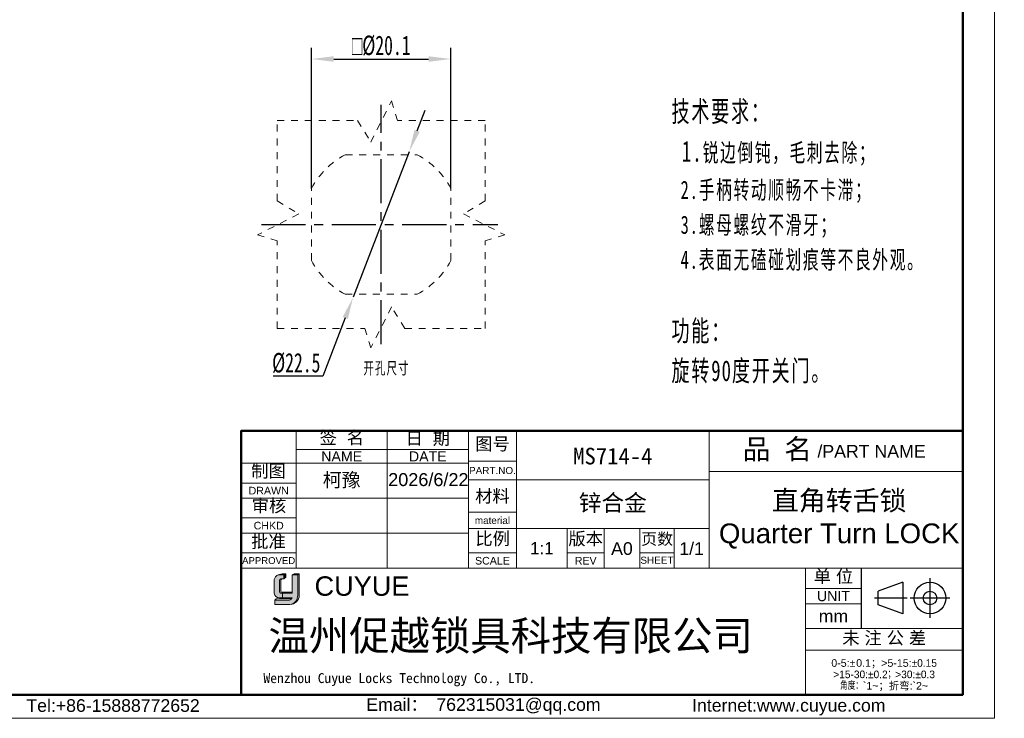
# Model space of a CAD drawing. Header units: millimetres. Extents: x 2370 to 2643, y 1245 to 1437.
# Tile 8 of 8: x 2501 to 2643, y 1245 to 1346. Entities that reach past the tile are written whole.
import ezdxf

# ---------------------------------------------------------------- set-up
doc = ezdxf.new("R2010")
doc.units = ezdxf.units.MM
doc.linetypes.add('CENTER', pattern=[10.159999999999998, 6.35, -1.27, 1.27, -1.27])
doc.linetypes.add('虚线', pattern=[2, 1, -1])
for name, color, linetype, lineweight in [('0007', 7, 'Continuous', 5), ('实线层', 7, 'Continuous', 25), ('尺寸线层', 3, 'Continuous', 18), ('粗实线层', 7, 'Continuous', 50), ('细实线层', 3, 'Continuous', 18), ('虚线层', 6, '虚线', 18)]:
    doc.layers.add(name, color=color, linetype=linetype, lineweight=lineweight)
doc.layers.add('中心线层', color=1, linetype='CENTER')
doc.styles.add('ARIAL', font='arial.ttf')
doc.styles.get("Standard").update_dxf_attribs({"font": 'arial.ttf'})
doc.styles.add('TEXTSTYLE_2', font='arial.ttf')
doc.styles.add('TEXTSTYLE_3', font='arial.ttf')
doc.styles.add('TEXTSTYLE_4', font='arial.ttf')
doc.styles.add('标准', font='txt', dxfattribs={"width": 0.667})
doc.dimstyles.new('标准', dxfattribs={"dimscale": 0.8, "dimtxt": 3.5, "dimasz": 4, "dimexe": 2, "dimexo": 0, "dimtad": 1, "dimdec": 1, "dimdsep": 46, "dimtxsty": '标准', "dimblk": '_CAXARROW', "dimcen": 0, "dimdle": 8, "dimazin": 2, "dimtfac": 0.707107, "dimtmove": 0, "dimatfit": 3, "dimfxl": 0, "dimtolj": 1, "dimarcsym": 0})

# ---------------------------------------------------------------- blocks, each defined once
blk = doc.blocks.new('_CAXARROW')
blk.add_hatch(color=0).paths.add_polyline_path([(0, 0), (-1, 0.125), (-1, -0.125)], flags=0)
blk = doc.blocks.new('*D7')
at = {"layer": 'Defpoints', "color": 0}
for p in [(2557.275862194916, 1327.118476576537), (2549.204023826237, 1306.116204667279)]:
    blk.add_point(p, dxfattribs=at)
at = {"layer": '尺寸线层', "color": 0, "linetype": 'Continuous', "lineweight": -2}
for p, q in [((2558.423856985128, 1330.105466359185), (2559.57185177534, 1333.092456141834)), ((2557.275862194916, 1327.118476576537), (2549.204023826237, 1306.116204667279)), ((2548.056029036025, 1303.129214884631), (2544.826191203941, 1294.725437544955)), ((2544.826191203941, 1294.725437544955), (2537.657085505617, 1294.725437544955))]:
    blk.add_line(p, q, dxfattribs=at)
at = {"layer": '尺寸线层', "color": 0, "lineweight": -2, "xscale": 3.2, "yscale": 3.2, "zscale": 3.2}
for p, rotation in [((2557.275862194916, 1327.118476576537), 248.9766508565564), ((2549.204023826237, 1306.116204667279), 68.9766508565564)]:
    blk.add_blockref('_CAXARROW', p, dxfattribs=dict(at, rotation=rotation))
at = {"layer": '尺寸线层', "color": 0, "insert": (2540.991638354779, 1296.625437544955), "char_height": 2.8, "width": 18.36821117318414, "attachment_point": 5, "style": '标准'}
blk.add_mtext('\\A1;%%C22.5', dxfattribs=at)
blk = doc.blocks.new('*D8')
at = {"layer": 'Defpoints', "color": 0}
for p in [(2563.289943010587, 1340.482202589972), (2543.189943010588, 1321.804825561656), (2563.289943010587, 1321.804825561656)]:
    blk.add_point(p, dxfattribs=at)
at = {"layer": '尺寸线层', "color": 0, "linetype": 'Continuous', "lineweight": -2}
for p, q in [((2543.189943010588, 1321.804825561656), (2543.189943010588, 1342.082202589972)), ((2563.289943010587, 1321.804825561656), (2563.289943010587, 1342.082202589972)), ((2546.389943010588, 1340.482202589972), (2560.089943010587, 1340.482202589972))]:
    blk.add_line(p, q, dxfattribs=at)
at = {"layer": '尺寸线层', "color": 0, "lineweight": -2, "xscale": 3.2, "yscale": 3.2, "zscale": 3.2, "rotation": 180}
blk.add_blockref('_CAXARROW', (2543.189943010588, 1340.482202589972), dxfattribs=at)
at = {"layer": '尺寸线层', "color": 0, "lineweight": -2, "xscale": 3.2, "yscale": 3.2, "zscale": 3.2}
blk.add_blockref('_CAXARROW', (2563.289943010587, 1340.482202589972), dxfattribs=at)
at = {"layer": '尺寸线层', "color": 0, "insert": (2553.239943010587, 1342.396920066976), "char_height": 2.8, "attachment_point": 5, "style": '标准'}
blk.add_mtext('\\A1;{\\fAMGDT|b0|i0|c134|p34;o}%%C20.1', dxfattribs=at)

msp = doc.modelspace()

# ---------------------------------------------------------------- hatches: boundary and pattern name
at = {"layer": '实线层'}
h = msp.add_hatch(color=30, dxfattribs=at)
edge = h.paths.add_edge_path(flags=0)
edge.add_arc((2538.851826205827, 1265.261412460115), 0.2611549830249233, 103.89623382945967, 180.1196323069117, ccw=False)
edge.add_line((2538.789106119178, 1265.514924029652), (2539.197436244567, 1265.514924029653))
edge.add_line((2539.197436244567, 1265.514924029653), (2539.197436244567, 1266.073689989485))
edge.add_line((2539.197436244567, 1266.073689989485), (2538.376826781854, 1266.073689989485))
edge.add_arc((2538.633952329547, 1265.303016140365), 0.8124356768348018, 108.4506221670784, 173.4013944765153)
edge.add_line((2537.826898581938, 1265.396375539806), (2537.826898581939, 1263.423104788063))
edge.add_arc((2538.522076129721, 1263.487868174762), 0.698187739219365, 185.3223660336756, 272.7233690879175)
edge.add_line((2538.555249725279, 1262.790468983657), (2538.992739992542, 1262.790468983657))
edge.add_line((2538.992739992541, 1262.790468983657), (2538.99273999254, 1263.423104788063))
edge.add_line((2538.99273999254, 1263.423104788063), (2538.795796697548, 1263.423104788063))
edge.add_arc((2538.779374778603, 1263.611249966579), 0.1888604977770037, 177.6597996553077, 274.98831874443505, ccw=False)
edge.add_line((2538.590671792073, 1263.61896167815), (2538.590671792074, 1265.260867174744))
h = msp.add_hatch(color=254, dxfattribs=at)
h.paths.add_polyline_path([(2538.973659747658, 1266.239887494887), (2538.376826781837, 1266.073689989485), (2539.197436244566, 1266.073689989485), (2539.479663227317, 1266.239887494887)], flags=0)
h.paths.add_polyline_path([(2540.39943099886, 1266.073689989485), (2541.198883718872, 1266.073689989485), (2541.433834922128, 1266.239887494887), (2540.694125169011, 1266.239887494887)], flags=0)
h = msp.add_hatch(color=251, dxfattribs=at)
edge = h.paths.add_edge_path(flags=0)
edge.add_line((2538.779005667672, 1263.732583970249), (2538.779005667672, 1265.260867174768))
edge.add_arc((2539.040160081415, 1265.261412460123), 0.2611549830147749, 103.89623382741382, 180.1196323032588, ccw=False)
edge.add_line((2538.977439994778, 1265.514924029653), (2538.789106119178, 1265.514924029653))
edge.add_arc((2538.851826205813, 1265.261412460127), 0.2611549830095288, 103.8962338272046, 180.1196323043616)
edge.add_line((2538.590671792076, 1265.260867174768), (2538.590671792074, 1263.618961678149))
edge.add_arc((2538.779374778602, 1263.611249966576), 0.1888604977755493, 177.6597996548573, 274.9883187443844)
edge.add_line((2538.795796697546, 1263.423104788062), (2540.399430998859, 1263.423104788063))
edge.add_line((2540.39943099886, 1263.423104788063), (2540.39943099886, 1263.582089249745))
edge.add_line((2540.39943099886, 1263.582089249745), (2538.89953775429, 1263.582089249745))
edge.add_arc((2538.927391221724, 1263.727912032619), 0.1484590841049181, 178.1966309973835, 259.1862447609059, ccw=False)
msp.add_hatch(color=251, dxfattribs=at).paths.add_polyline_path([(2539.197436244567, 1265.514924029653), (2539.479663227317, 1265.729367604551), (2539.479663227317, 1266.239887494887), (2539.197436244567, 1266.073689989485)], flags=0)
h = msp.add_hatch(color=251, dxfattribs=at)
edge = h.paths.add_edge_path(flags=0)
edge.add_line((2541.433834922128, 1266.239887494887), (2541.198883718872, 1266.073689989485))
edge.add_line((2541.198883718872, 1266.073689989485), (2541.198883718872, 1263.143842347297))
edge.add_arc((2539.872853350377, 1263.092122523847), 1.327038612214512, -71.74154242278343, 2.2336036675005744, ccw=False)
edge.add_arc((2540.068743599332, 1263.179639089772), 1.365560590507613, 279.2658368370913, 358.4978790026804)
edge.add_line((2541.433834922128, 1263.14384234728), (2541.433834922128, 1266.239887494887))
h = msp.add_hatch(color=251, dxfattribs=at)
edge = h.paths.add_edge_path(flags=0)
edge.add_line((2538.083301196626, 1262.640134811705), (2537.915203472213, 1262.455137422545))
edge.add_line((2537.915203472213, 1262.455137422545), (2540.000691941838, 1262.455137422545))
edge.add_arc((2539.924285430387, 1262.950725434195), 0.5014433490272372, 278.7644802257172, 323.8869948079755)
edge.add_line((2540.32937951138, 1262.655184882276), (2538.083301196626, 1262.640134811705))
at = {"layer": '尺寸线层'}
h = msp.add_hatch(color=179, dxfattribs=at)
edge = h.paths.add_edge_path(flags=0)
edge.add_line((2541.198883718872, 1266.073689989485), (2540.39943099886, 1266.073689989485))
edge.add_line((2540.39943099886, 1266.073689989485), (2540.39943099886, 1263.423104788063))
edge.add_line((2540.39943099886, 1263.423104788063), (2538.99273999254, 1263.423104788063))
edge.add_line((2538.99273999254, 1263.423104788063), (2538.99273999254, 1262.790468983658))
edge.add_line((2538.99273999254, 1262.790468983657), (2540.39943099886, 1262.790468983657))
edge.add_arc((2539.924285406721, 1262.950725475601), 0.5014433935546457, 278.7644821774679, 341.36184450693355, ccw=False)
edge.add_line((2540.000691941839, 1262.455137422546), (2537.915203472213, 1262.455137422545))
edge.add_line((2537.915203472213, 1262.455137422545), (2537.915203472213, 1261.814275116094))
edge.add_line((2537.915203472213, 1261.814275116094), (2540.045571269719, 1261.814275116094))
edge.add_arc((2540.0687435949, 1263.179638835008), 1.365560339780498, 269.0276957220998, 279.2658387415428)
edge.add_arc((2539.872853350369, 1263.092122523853), 1.327038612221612, 288.258457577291, 362.2336036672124)
edge.add_line((2541.198883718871, 1263.143842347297), (2541.198883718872, 1266.073689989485))

# ---------------------------------------------------------------- linework, layer by layer
at = {"color": 0, "linetype": 'Continuous'}
for p, q in [((2622.493675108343, 1267.040772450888), (2622.493675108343, 1258.341659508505)), ((2632.394195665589, 1265.601651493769), (2632.394195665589, 1259.876588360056)), ((2628.478857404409, 1265.015732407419), (2624.906755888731, 1263.722202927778)), ((2628.478857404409, 1265.015732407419), (2628.478857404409, 1260.462507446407)), ((2629.125817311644, 1262.739119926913), (2624.401112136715, 1262.739119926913)), ((2624.906755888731, 1261.756036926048), (2624.906755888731, 1263.722202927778)), ((2635.256727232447, 1262.739119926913), (2629.531664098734, 1262.739119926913)), ((2628.478857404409, 1260.462507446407), (2624.906755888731, 1261.756036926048))]:
    msp.add_line(p, q, dxfattribs=at)
for radius in [2.276612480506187, 0.9830830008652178]:
    msp.add_circle((2632.394195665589, 1262.739119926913), radius, dxfattribs=at)
at = {"layer": '0007'}
for p, q in [((2537.826898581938, 1263.423104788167), (2537.826898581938, 1265.39637553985)), ((2538.376826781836, 1266.073689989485), (2538.973659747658, 1266.239887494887)), ((2538.376826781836, 1266.073689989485), (2539.197436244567, 1266.073689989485)), ((2538.789106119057, 1265.514924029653), (2539.197436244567, 1265.514924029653)), ((2538.973659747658, 1266.239887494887), (2539.479663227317, 1266.239887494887)), ((2539.197436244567, 1266.073689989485), (2539.479663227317, 1266.239887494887)), ((2539.197436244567, 1265.514924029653), (2539.197436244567, 1266.073689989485)), ((2539.197436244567, 1265.514924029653), (2539.479663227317, 1265.729367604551)), ((2539.479663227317, 1265.729367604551), (2539.479663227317, 1266.239887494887)), ((2540.39943099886, 1266.073689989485), (2540.694125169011, 1266.239887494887)), ((2540.39943099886, 1266.073689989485), (2541.198883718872, 1266.073689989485)), ((2540.39943099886, 1263.423104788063), (2540.39943099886, 1266.073689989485)), ((2540.694125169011, 1266.239887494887), (2541.433834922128, 1266.239887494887)), ((2541.198883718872, 1266.073689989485), (2541.433834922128, 1266.239887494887)), ((2541.198883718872, 1266.073689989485), (2541.198883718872, 1263.143842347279)), ((2541.433834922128, 1266.239887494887), (2541.433834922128, 1263.143842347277)), ((2538.590671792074, 1263.618961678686), (2538.590671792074, 1265.260867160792)), ((2538.779005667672, 1263.732583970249), (2538.779005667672, 1265.260867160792)), ((2537.915203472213, 1262.455137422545), (2538.083301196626, 1262.640134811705)), ((2538.083301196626, 1262.640134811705), (2540.329379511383, 1262.655184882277)), ((2538.555249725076, 1262.790468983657), (2540.39943099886, 1262.790468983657)), ((2538.7957966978, 1263.423104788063), (2540.39943099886, 1263.423104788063)), ((2538.899537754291, 1263.582089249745), (2540.39943099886, 1263.582089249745)), ((2538.99273999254, 1263.423104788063), (2538.99273999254, 1262.790468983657)), ((2537.915203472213, 1261.814275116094), (2537.915203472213, 1262.455137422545)), ((2537.915203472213, 1262.455137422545), (2540.000691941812, 1262.455137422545)), ((2537.915203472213, 1261.814275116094), (2540.04557126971, 1261.814275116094))]:
    msp.add_line(p, q, dxfattribs=at)
for centre, radius, start, end in [((2538.633952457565, 1265.303016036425), 0.8124358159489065, 108.4506284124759, 173.401388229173), ((2538.851826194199, 1265.261412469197), 0.2611549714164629, 103.8962318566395, 180.1196373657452), ((2539.040160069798, 1265.261412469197), 0.2611549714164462, 103.8962318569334, 180.1196373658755), ((2538.52207610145, 1263.487868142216), 0.6981877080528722, 185.3223635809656, 272.7233715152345), ((2538.779374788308, 1263.611249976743), 0.1888605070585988, 177.6598026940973, 274.9883156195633), ((2538.927391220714, 1263.727912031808), 0.1484590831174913, 178.1966306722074, 259.1862450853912), ((2539.924285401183, 1262.950725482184), 0.5014434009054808, 278.7644826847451, 341.3618439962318), ((2540.068743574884, 1263.179639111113), 1.365560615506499, 269.0276967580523, 358.4978781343), ((2539.872853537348, 1263.092122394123), 1.327038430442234, 288.2424993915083, 2.233609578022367)]:
    msp.add_arc(centre, radius, start, end, dxfattribs=at)
at = {"layer": '中心线层'}
for p, q in [((2553.239943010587, 1299.348294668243), (2553.239943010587, 1333.88638657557)), ((2535.970897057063, 1316.617340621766), (2570.070105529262, 1316.617340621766))]:
    msp.add_line(p, q, dxfattribs=at)
at = {"layer": '粗实线层'}
msp.add_lwpolyline([(2386.58125629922, 1432.717240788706), (2637.1140329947, 1432.717240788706), (2637.1140329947, 1248.783870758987), (2386.58125629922, 1248.783870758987)], close=True, dxfattribs=at)
msp.add_lwpolyline([(2637.113890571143, 1286.857982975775), (2596.537560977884, 1286.857982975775), (2533.067851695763, 1286.857221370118), (2533.067851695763, 1248.765646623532)], dxfattribs=at)
at = {"layer": '细实线层'}
for p, q in [((2540.962844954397, 1286.857221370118), (2540.962844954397, 1267.046636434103)), ((2554.12116705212, 1286.857221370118), (2554.12116705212, 1267.046636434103)), ((2565.816772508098, 1286.874118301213), (2565.816772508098, 1267.046636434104)), ((2565.817453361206, 1286.857221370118), (2565.817453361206, 1267.046636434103)), ((2572.761442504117, 1286.857697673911), (2572.761442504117, 1267.046636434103)), ((2600.537560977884, 1286.857982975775), (2600.537560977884, 1267.046636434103)), ((2540.962844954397, 1284.152455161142), (2565.817453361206, 1284.152455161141)), ((2565.816772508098, 1282.488010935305), (2572.761442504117, 1282.488010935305)), ((2533.067851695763, 1282.178706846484), (2565.817453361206, 1282.178706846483)), ((2600.537560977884, 1281.009839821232), (2637.113890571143, 1281.009839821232)), ((2565.816772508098, 1279.783244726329), (2600.540122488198, 1279.783244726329)), ((2533.067851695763, 1279.327737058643), (2540.962844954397, 1279.327737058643)), ((2533.067851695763, 1277.13468337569), (2565.817453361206, 1277.13468337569)), ((2533.067851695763, 1274.28371358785), (2540.962844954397, 1274.28371358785)), ((2565.816772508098, 1275.104730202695), (2572.761442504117, 1275.104730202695)), ((2565.816772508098, 1272.765472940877), (2600.540122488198, 1272.765472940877)), ((2580.071621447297, 1272.765472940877), (2580.071621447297, 1267.046636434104)), ((2585.408052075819, 1272.765472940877), (2585.408052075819, 1267.046636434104)), ((2590.525177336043, 1272.765472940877), (2590.525177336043, 1267.046636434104)), ((2595.496099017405, 1272.765472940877), (2595.496099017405, 1267.046636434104)), ((2533.067851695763, 1272.090659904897), (2565.817453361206, 1272.090659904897)), ((2533.067851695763, 1269.239690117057), (2540.962844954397, 1269.239690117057)), ((2565.816772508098, 1269.256587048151), (2572.761442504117, 1269.256587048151)), ((2580.071621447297, 1269.256587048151), (2585.408052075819, 1269.256587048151)), ((2590.525177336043, 1269.256587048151), (2595.496099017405, 1269.256587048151)), ((2533.067851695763, 1267.046636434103), (2614.452406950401, 1267.046636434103)), ((2614.452406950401, 1267.046636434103), (2614.452406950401, 1248.844612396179)), ((2614.452478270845, 1267.040772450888), (2637.1140329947, 1267.040772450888)), ((2614.452478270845, 1267.040772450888), (2614.452478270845, 1248.765646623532)), ((2614.452478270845, 1264.116700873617), (2622.493675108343, 1264.116700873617)), ((2614.452478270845, 1261.923647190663), (2622.493675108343, 1261.923647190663)), ((2614.452478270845, 1258.341659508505), (2637.1140329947, 1258.341659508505)), ((2614.452478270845, 1255.198282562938), (2637.1140329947, 1255.198282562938))]:
    msp.add_line(p, q, dxfattribs=at)
msp.add_lwpolyline([(2370.292501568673, 1437.286102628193), (2641.682894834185, 1437.286102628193), (2641.682894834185, 1245.393905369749), (2370.292501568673, 1245.393905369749)], close=True, dxfattribs=at)
at = {"layer": '虚线层'}
for p, q in [((2551.728045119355, 1328.498461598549), (2554.734304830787, 1334.431868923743)), ((2554.734304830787, 1334.431868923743), (2555.581395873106, 1331.617340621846)), ((2538.239943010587, 1331.617340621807), (2549.829354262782, 1331.617340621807)), ((2538.239943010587, 1320.027929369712), (2538.239943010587, 1331.617340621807)), ((2549.829354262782, 1331.617340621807), (2551.728045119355, 1328.498461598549)), ((2568.239943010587, 1331.617340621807), (2555.581395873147, 1331.617340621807)), ((2568.239943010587, 1320.027929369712), (2568.239943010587, 1331.617340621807)), ((2548.086060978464, 1326.667340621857), (2558.393825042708, 1326.667340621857)), ((2543.189943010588, 1311.463458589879), (2543.189943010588, 1321.804825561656)), ((2563.289943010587, 1311.463458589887), (2563.289943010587, 1321.804825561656)), ((2538.239943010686, 1320.027929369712), (2541.358822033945, 1318.129238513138)), ((2568.239943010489, 1320.027929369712), (2565.12106398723, 1318.129238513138)), ((2541.358822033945, 1318.129238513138), (2535.425414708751, 1315.122978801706)), ((2565.12106398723, 1318.129238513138), (2571.054471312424, 1315.122978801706)), ((2535.425414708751, 1315.122978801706), (2538.239943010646, 1314.275887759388)), ((2571.054471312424, 1315.122978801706), (2568.239943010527, 1314.275887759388)), ((2538.239943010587, 1301.617340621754), (2538.239943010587, 1314.275887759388)), ((2568.239943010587, 1301.617340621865), (2568.239943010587, 1314.275887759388)), ((2548.052458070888, 1306.567340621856), (2558.393825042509, 1306.567340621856)), ((2554.75184090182, 1304.736219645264), (2551.745581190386, 1298.80281232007)), ((2556.650531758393, 1301.617340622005), (2554.75184090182, 1304.736219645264)), ((2538.239943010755, 1301.617340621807), (2550.898490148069, 1301.617340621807)), ((2551.745581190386, 1298.80281232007), (2550.898490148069, 1301.617340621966)), ((2556.650531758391, 1301.617340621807), (2568.239943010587, 1301.617340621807))]:
    msp.add_line(p, q, dxfattribs=at)
for centre, radius, start, end in [((2553.239943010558, 1316.617340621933), 11.29999999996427, 117.266044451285, 152.7339555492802), ((2553.239943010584, 1316.617340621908), 11.30000000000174, 27.26604445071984, 62.73395554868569), ((2553.239943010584, 1316.61734062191), 11.29999999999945, 207.2660444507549, 242.7339555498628), ((2553.239943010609, 1316.617340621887), 11.29999999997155, 297.2660444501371, 332.7339555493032)]:
    msp.add_arc(centre, radius, start, end, dxfattribs=at)

# ---------------------------------------------------------------- texts
at = {"color": 0, "linetype": 'Continuous', "attachment_point": 2, "line_spacing_factor": 0.8999999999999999}
for s, insert, char_height, width, style in [('签  名', (2547.572267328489, 1286.789081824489), 1.827544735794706, 8.038341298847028, 'TEXTSTYLE_2'), ('日  期', (2559.953977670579, 1286.694410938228), 1.827544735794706, 8.038341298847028, 'TEXTSTYLE_2'), ('图号', (2569.289107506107, 1285.894708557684), 1.827544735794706, 5.354134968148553, 'TEXTSTYLE_2'), ('{\\fSimSun|b0|i0|c0|p34;品 名}', (2610.385764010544, 1285.681891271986), 2.92407157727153, 10.71398101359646, 'TEXTSTYLE_2'), ('/PART NAME', (2623.964948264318, 1284.820095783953), 1.827544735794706, 15.56470256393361, 'TEXTSTYLE_3'), ('PART.NO.', (2569.289107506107, 1281.64734035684), 1.023425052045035, 6.737865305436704, 'TEXTSTYLE_3'), ('材料', (2569.289107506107, 1278.35775983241), 1.827544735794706, 5.354134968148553, 'TEXTSTYLE_2'), ('material', (2569.289107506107, 1274.446814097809), 1.023425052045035, 6.422087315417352, 'TEXTSTYLE_3'), ('比例', (2569.31949684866, 1272.228459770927), 1.827544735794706, 5.354134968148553, 'TEXTSTYLE_2'), ('版本', (2582.739836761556, 1272.216948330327), 1.827544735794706, 5.354134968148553, 'TEXTSTYLE_2'), ('页数', (2593.036871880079, 1272.113813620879), 1.681341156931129, 4.925804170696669, 'TEXTSTYLE_2'), ('A0', (2587.96661470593, 1270.79172462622), 1.827544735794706, 2.684206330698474, 'TEXTSTYLE_2'), ('1/1', (2598.018110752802, 1270.79172462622), 1.827544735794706, 4.026309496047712, 'TEXTSTYLE_2'), ('SCALE', (2569.289107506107, 1268.671772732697), 1.096526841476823, 5.013858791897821, 'TEXTSTYLE_3'), ('REV', (2582.739836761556, 1268.671772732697), 1.096526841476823, 2.378619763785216, 'TEXTSTYLE_4'), ('SHEET', (2593.010638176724, 1268.708323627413), 1.023425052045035, 4.228657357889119, 'TEXTSTYLE_4'), ('单 位', (2618.473076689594, 1266.770015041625), 1.827544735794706, 6.69623813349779, 'TEXTSTYLE_2'), ('UNIT', (2618.473076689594, 1263.751191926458), 1.462035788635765, 4.755692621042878, 'TEXTSTYLE_3'), ('mm', (2618.473076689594, 1261.046425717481), 1.827544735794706, 4.239360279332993, 'TEXTSTYLE_3'), ('未 注 公 差', (2625.796008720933, 1257.900335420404), 1.827544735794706, 14.73457943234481, 'TEXTSTYLE_2'), ('{\\C256;Email\\fSimSun|b0|i0|c0|p34;： \\farial|b0|i0|c0|p34;762315031@qq.com}', (2567.994651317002, 1248.295230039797), 1.823896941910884, 37.04392632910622, 'TEXTSTYLE_3'), ('{\\C256;Internet:www.cuyue.com}', (2612.032743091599, 1248.175905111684), 1.823896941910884, 54.06365050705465, 'TEXTSTYLE_3')]:
    msp.add_mtext(s, dxfattribs=dict(at, insert=insert, char_height=char_height, width=width, style=style))
at = {"linetype": 'Continuous', "attachment_point": 2, "line_spacing_factor": 0.8999999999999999}
for s, insert, char_height, width, style in [('NAME', (2547.542006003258, 1283.89659889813), 1.462035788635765, 5.88618869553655, 'TEXTSTYLE_3'), ('DATE', (2559.969310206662, 1283.89659889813), 1.462035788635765, 5.435077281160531, 'TEXTSTYLE_3'), ('制图', (2536.992108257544, 1281.968812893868), 1.827544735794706, 5.354134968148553, 'TEXTSTYLE_2'), ('DRAWN', (2537.015348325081, 1278.779473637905), 1.096526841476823, 5.776128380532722, 'TEXTSTYLE_3'), ('审核', (2537.056806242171, 1276.975128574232), 1.827544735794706, 5.354134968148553, 'TEXTSTYLE_2'), ('CHKD', (2537.015348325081, 1273.735450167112), 1.096526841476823, 4.333115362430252, 'TEXTSTYLE_3'), ('批准', (2536.982339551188, 1271.809833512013), 1.827544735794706, 5.354134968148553, 'TEXTSTYLE_2'), ('APPROVED', (2537.015348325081, 1268.636600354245), 0.9868741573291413, 7.645523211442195, 'TEXTSTYLE_3'), ('Tel:+86-15888772652', (2514.5705522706, 1248.14831134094), 1.823896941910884, 25.89134939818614, 'TEXTSTYLE_3')]:
    msp.add_mtext(s, dxfattribs=dict(at, insert=insert, char_height=char_height, width=width, style=style))
at = {"color": 0, "lineweight": 13, "char_height": 2.4, "width": 46.29353078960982, "attachment_point": 5}
for s, insert in [('{\\fFangSong|b0|i0|c134|p34;\\C3;MS714-4}', (2586.649501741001, 1283.187246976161)), ('{\\fFangSong|b0|i0|c134|p34;\\C3;锌合金}', (2586.649501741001, 1276.347267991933))]:
    msp.add_mtext(s, dxfattribs=dict(at, insert=insert))
at = {"color": 0, "insert": (2619.296457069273, 1274.051667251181), "char_height": 2.84527922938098, "width": 65.09009438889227, "attachment_point": 5, "style": 'ARIAL'}
msp.add_mtext('{\\fFangSong|b0|i0|c0|p34;直角转舌锁\\P}Quarter Turn LOCK', dxfattribs=at)
at = {"color": 0, "insert": (2576.416531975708, 1269.929483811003), "char_height": 1.750941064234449, "width": 12.18363157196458, "attachment_point": 5}
msp.add_mtext('1:1', dxfattribs=at)
at = {"color": 7, "linetype": 'Continuous', "attachment_point": 1, "line_spacing_factor": 0.8999999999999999}
for s, insert, char_height, width, style in [('CUYUE', (2543.62986374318, 1265.866515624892), 2.8, 31.20112173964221, 'TEXTSTYLE_2'), ('{\\fsimsun|b0|i0|c134|p34;\\C0;Wenzhou Cuyue Locks Technology Co., LTD.}', (2536.253038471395, 1251.912950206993), 1.44, 60.10438504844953, 'TEXTSTYLE_3')]:
    msp.add_mtext(s, dxfattribs=dict(at, insert=insert, char_height=char_height, width=width, style=style))
at = {"color": 0, "linetype": 'Continuous', "lineweight": 13, "insert": (2625.783255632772, 1253.919001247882), "char_height": 1.09433816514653, "width": 22.24564551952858, "attachment_point": 2, "line_spacing_factor": 0.8999999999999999, "style": 'TEXTSTYLE_2'}
msp.add_mtext('0-5:{\\Fgdt,gbcbig.shx;`\\fsimsun|b0|i0|c0|p34;\\W0.16667; \\farial|b0|i0|c0|p34;\\W1;0.1\\fsimsun|b0|i0|c0|p34;；}>5-15:{\\Fgdt,gbcbig.shx;`0.15\\P>15-30:`0.2；>30:`0.3\\P角度：}`1~{\\fsimsun|b0|i0|c0|p34;；折弯}:`2~', dxfattribs=at)
at = {"layer": '尺寸线层', "attachment_point": 1, "line_spacing_factor": 1.150569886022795, "style": '标准'}
for s, insert, char_height, width in [('{\\H1.14286x;\\T1.1;技术要求：\\P 1.\\H0.875x;锐边倒钝，毛刺去除；\\P 2.手柄转动顺畅不卡滞；\\P 3.螺母螺纹不滑牙；\\P 4.表面无磕碰划痕等不良外观。\\P\\H1x;\\P\\H1.14286x;功能：\\P旋转90度开关门。}', (2595.113676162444, 1334.4319794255), 2.625, 85.30840781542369), ('\\T1.1;开孔尺寸', (2550.672096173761, 1296.776685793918), 1.75, 21.68990011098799)]:
    msp.add_mtext(s, dxfattribs=dict(at, insert=insert, char_height=char_height, width=width))
at = {"layer": '尺寸线层', "color": 6, "insert": (2536.991477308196, 1259.444858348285), "char_height": 4.2679, "width": 78.34973204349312, "attachment_point": 1}
msp.add_mtext('{\\fSimSun|b0|i0|c134|p2;\\C0;温州促越锁具科技有限公司}', dxfattribs=at)
at = {"layer": '细实线层', "insert": (2547.542006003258, 1279.656695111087), "char_height": 2, "attachment_point": 5}
msp.add_mtext_dynamic_manual_height_columns('{\\fSimSun|b0|i0|c134|p2;柯豫}', width=13.15832209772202, gutter_width=1, heights=[0], dxfattribs=at)
at = {"layer": '细实线层', "insert": (2554.254504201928, 1280.753032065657), "char_height": 1.8641, "attachment_point": 1}
msp.add_mtext('2026/6/22', dxfattribs=at)

# ---------------------------------------------------------------- dimensions: what is measured, and where the dimension line sits
at = {"layer": '尺寸线层'}
dim = msp.add_linear_dim(base=(2563.289943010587, 1340.482202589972), p1=(2543.189943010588, 1321.804825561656), p2=(2563.289943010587, 1321.804825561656), angle=180, text='{\\fAMGDT|b0|i0|c134|p34;o}<>', dimstyle='标准', override={"dimtoh": 1, "dimpost": '%%C<>', "dimsah": 1, "dimatfit": 1}, dxfattribs=at)
dim.commit()
dim.dimension.update_dxf_attribs({"geometry": '*D8', "text_midpoint": (2553.239943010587, 1342.396920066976)})
dim = msp.add_diameter_dim_2p(p1=(2557.275862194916, 1327.118476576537), p2=(2549.204023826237, 1306.116204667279), dimstyle='标准', override={"dimtoh": 1, "dimpost": '%%C<>', "dimsah": 1, "dimatfit": 1}, dxfattribs=at)
dim.commit()
dim.dimension.update_dxf_attribs({"geometry": '*D7', "text_midpoint": (2540.991638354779, 1294.725437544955), "dimtype": 163})

doc.saveas('drawing.dxf')
